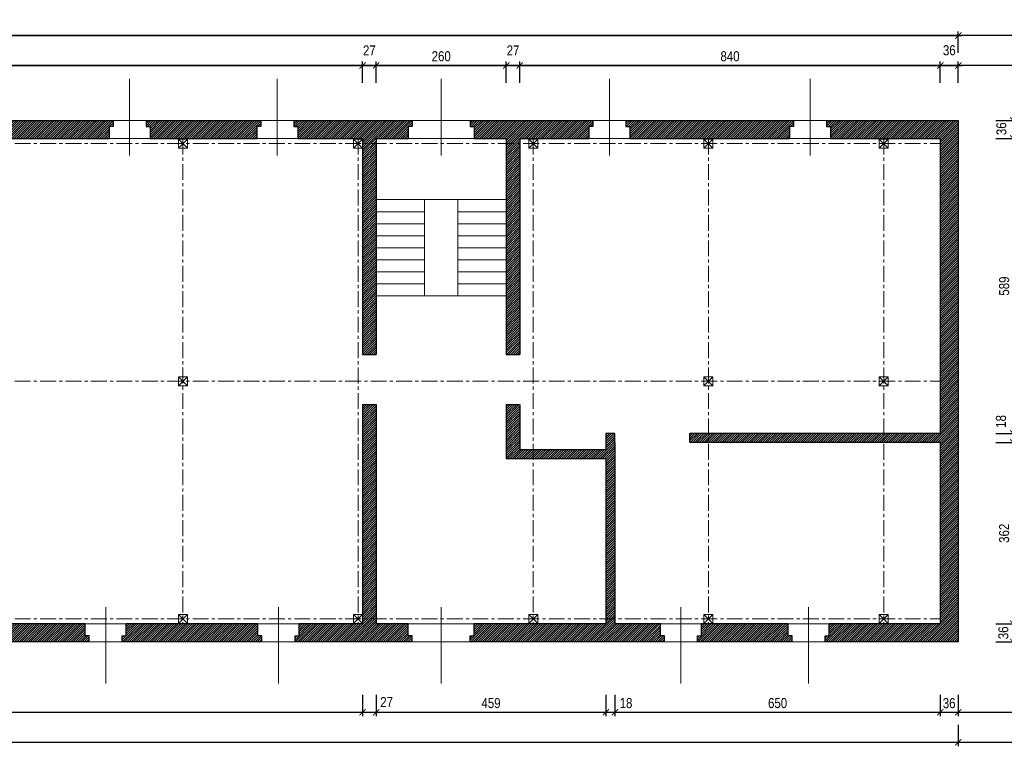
# Model space of a CAD drawing. Header units: millimetres. Extents: x -15547 to 792, y -5206 to 3515.
# Tile 13 of 16: x -3430 to -1463, y -978 to 473. Entities that reach past the tile are written whole.
import ezdxf

# ---------------------------------------------------------------- set-up
doc = ezdxf.new("R2010")
doc.units = ezdxf.units.MM
doc.linetypes.add('CENTER', pattern=[50.8, 31.75, -6.35, 6.35, -6.35])
doc.linetypes.add('DASHED', pattern=[19.05, 12.7, -6.35])
doc.layers.get('Defpoints').update_dxf_attribs({"color": 11})
for name, color, linetype, lineweight in [('A_cienkie', 251, 'Continuous', 9), ('A_drewno', 36, 'Continuous', 15), ('A_osie', 210, 'CENTER', 9), ('A_schody', 40, 'Continuous', 15), ('A_stolarka', 20, 'Continuous', 9), ('A_wymiary', 8, 'Continuous', 9), ('A_ściany mur', 2, 'Continuous', 30), ('A_ściany mur hatch', 67, 'Continuous', 5)]:
    doc.layers.add(name, color=color, linetype=linetype, lineweight=lineweight)
doc.styles.add('T2_100_cm', font='ARIALN.TTF', dxfattribs={"height": 20})
doc.dimstyles.new('1_100_cm', dxfattribs={"dimtxt": 20, "dimasz": 12.5, "dimexe": 8, "dimexo": 5, "dimgap": 8, "dimtad": 1, "dimdec": 1, "dimzin": 12, "dimdsep": 46, "dimtxsty": 'T2_100_cm', "dimblk1": 'ARCHTICK', "dimblk2": 'ARCHTICK', "dimsah": 1, "dimcen": 15, "dimdle": 8, "dimclrd": 256, "dimclre": 256, "dimclrt": 4, "dimadec": 0, "dimazin": 0, "dimtfac": 0.75, "dimtdec": 1, "dimtmove": 2, "dimatfit": 3, "dimldrblk": 'DOTSMALL', "dimfxl": 35, "dimfxlon": 1, "dimtvp": 0.75, "dimtolj": 1, "dimtzin": 12, "dimarcsym": 0})

# ---------------------------------------------------------------- blocks, each defined once
blk = doc.blocks.new('_ArchTick')
at = {"color": 0, "linetype": 'ByBlock', "const_width": 0.15}
blk.add_lwpolyline([(-0.5, -0.5), (0.5, 0.5)], dxfattribs=at)
blk = doc.blocks.new('*D72')
at = {"layer": 'A_wymiary', "lineweight": -2, "transparency": 16777216}
for p, q in [((-4871.8, 381.5), (-2736.8, 381.5)), ((-4863.8, 346.5), (-4863.8, 389.5)), ((-2744.8, 346.5), (-2744.8, 389.5))]:
    blk.add_line(p, q, dxfattribs=at)
at = {"layer": 'Defpoints', "color": 0, "transparency": 16777216}
for p in [(-2744.8, 381.5), (-4863.8, 235.5), (-2744.8, 235.5)]:
    blk.add_point(p, dxfattribs=at)
at = {"layer": 'A_wymiary', "lineweight": -2, "transparency": 16777216, "xscale": 12.5, "yscale": 12.5, "zscale": 12.5, "rotation": 180}
blk.add_blockref('_ArchTick', (-4863.8, 381.5), dxfattribs=at)
at = {"layer": 'A_wymiary', "lineweight": -2, "transparency": 16777216, "xscale": 12.5, "yscale": 12.5, "zscale": 12.5}
blk.add_blockref('_ArchTick', (-2744.8, 381.5), dxfattribs=at)
at = {"layer": 'A_wymiary', "color": 4, "transparency": 16777216, "insert": (-3804.3, 399.7), "char_height": 20, "attachment_point": 5, "style": 'T2_100_cm'}
blk.add_mtext('\\A1;2119', dxfattribs=at)
blk = doc.blocks.new('_DotSmall')
at = {"color": 0, "linetype": 'ByBlock', "const_width": 0.5}
blk.add_lwpolyline([(-0.0625, 0, 1), (0.0625, 0, 1)], format="xyb", close=True, dxfattribs=at)
blk = doc.blocks.new('*D73')
at = {"layer": 'A_wymiary', "lineweight": -2, "transparency": 16777216}
for p, q in [((-2752.8, 381.5), (-2709.8, 381.5)), ((-2744.8, 346.5), (-2744.8, 389.5)), ((-2717.8, 346.5), (-2717.8, 389.5))]:
    blk.add_line(p, q, dxfattribs=at)
at = {"layer": 'Defpoints', "color": 0, "transparency": 16777216}
for p in [(-2717.8, 381.5), (-2744.8, 235.5), (-2717.8, 235.5)]:
    blk.add_point(p, dxfattribs=at)
at = {"layer": 'A_wymiary', "lineweight": -2, "transparency": 16777216, "xscale": 12.5, "yscale": 12.5, "zscale": 12.5, "rotation": 180}
blk.add_blockref('_ArchTick', (-2744.8, 381.5), dxfattribs=at)
at = {"layer": 'A_wymiary', "lineweight": -2, "transparency": 16777216, "xscale": 12.5, "yscale": 12.5, "zscale": 12.5}
blk.add_blockref('_ArchTick', (-2717.8, 381.5), dxfattribs=at)
at = {"layer": 'A_wymiary', "color": 4, "transparency": 16777216, "insert": (-2731.3, 411.5), "char_height": 20, "attachment_point": 5, "style": 'T2_100_cm'}
blk.add_mtext('\\A1;27', dxfattribs=at)
blk = doc.blocks.new('*D74')
at = {"layer": 'A_wymiary', "lineweight": -2, "transparency": 16777216}
for p, q in [((-2725.8, 381.5), (-2449.8, 381.5)), ((-2717.8, 346.5), (-2717.8, 389.5)), ((-2457.8, 346.5), (-2457.8, 389.5))]:
    blk.add_line(p, q, dxfattribs=at)
at = {"layer": 'Defpoints', "color": 0, "transparency": 16777216}
for p in [(-2457.8, 381.5), (-2717.8, 235.5), (-2457.8, 235.5)]:
    blk.add_point(p, dxfattribs=at)
at = {"layer": 'A_wymiary', "lineweight": -2, "transparency": 16777216, "xscale": 12.5, "yscale": 12.5, "zscale": 12.5, "rotation": 180}
blk.add_blockref('_ArchTick', (-2717.8, 381.5), dxfattribs=at)
at = {"layer": 'A_wymiary', "lineweight": -2, "transparency": 16777216, "xscale": 12.5, "yscale": 12.5, "zscale": 12.5}
blk.add_blockref('_ArchTick', (-2457.8, 381.5), dxfattribs=at)
at = {"layer": 'A_wymiary', "color": 4, "transparency": 16777216, "insert": (-2587.8, 399.7), "char_height": 20, "attachment_point": 5, "style": 'T2_100_cm'}
blk.add_mtext('\\A1;260', dxfattribs=at)
blk = doc.blocks.new('*D75')
at = {"layer": 'A_wymiary', "lineweight": -2, "transparency": 16777216}
for p, q in [((-2465.8, 381.5), (-2422.8, 381.5)), ((-2457.8, 346.5), (-2457.8, 389.5)), ((-2430.8, 346.5), (-2430.8, 389.5))]:
    blk.add_line(p, q, dxfattribs=at)
at = {"layer": 'Defpoints', "color": 0, "transparency": 16777216}
for p in [(-2430.8, 381.5), (-2457.8, 235.5), (-2430.8, 235.5)]:
    blk.add_point(p, dxfattribs=at)
at = {"layer": 'A_wymiary', "lineweight": -2, "transparency": 16777216, "xscale": 12.5, "yscale": 12.5, "zscale": 12.5, "rotation": 180}
blk.add_blockref('_ArchTick', (-2457.8, 381.5), dxfattribs=at)
at = {"layer": 'A_wymiary', "lineweight": -2, "transparency": 16777216, "xscale": 12.5, "yscale": 12.5, "zscale": 12.5}
blk.add_blockref('_ArchTick', (-2430.8, 381.5), dxfattribs=at)
at = {"layer": 'A_wymiary', "color": 4, "transparency": 16777216, "insert": (-2444.3, 411.5), "char_height": 20, "attachment_point": 5, "style": 'T2_100_cm'}
blk.add_mtext('\\A1;27', dxfattribs=at)
blk = doc.blocks.new('*D76')
at = {"layer": 'A_wymiary', "lineweight": -2, "transparency": 16777216}
for p, q in [((-2438.8, 381.5), (-1582.8, 381.5)), ((-2430.8, 346.5), (-2430.8, 389.5)), ((-1590.8, 346.5), (-1590.8, 389.5))]:
    blk.add_line(p, q, dxfattribs=at)
at = {"layer": 'Defpoints', "color": 0, "transparency": 16777216}
for p in [(-1590.8, 381.5), (-2430.8, 235.5), (-1590.8, 235.5)]:
    blk.add_point(p, dxfattribs=at)
at = {"layer": 'A_wymiary', "lineweight": -2, "transparency": 16777216, "xscale": 12.5, "yscale": 12.5, "zscale": 12.5, "rotation": 180}
blk.add_blockref('_ArchTick', (-2430.8, 381.5), dxfattribs=at)
at = {"layer": 'A_wymiary', "lineweight": -2, "transparency": 16777216, "xscale": 12.5, "yscale": 12.5, "zscale": 12.5}
blk.add_blockref('_ArchTick', (-1590.8, 381.5), dxfattribs=at)
at = {"layer": 'A_wymiary', "color": 4, "transparency": 16777216, "insert": (-2010.8, 399.7), "char_height": 20, "attachment_point": 5, "style": 'T2_100_cm'}
blk.add_mtext('\\A1;840', dxfattribs=at)
blk = doc.blocks.new('*D77')
at = {"layer": 'A_wymiary', "lineweight": -2, "transparency": 16777216}
for p, q in [((-1598.8, 381.5), (-1546.8, 381.5)), ((-1590.8, 346.5), (-1590.8, 389.5)), ((-1554.8, 346.5), (-1554.8, 389.5))]:
    blk.add_line(p, q, dxfattribs=at)
at = {"layer": 'Defpoints', "color": 0, "transparency": 16777216}
for p in [(-1554.8, 381.5), (-1590.8, 235.5), (-1554.8, 235.5)]:
    blk.add_point(p, dxfattribs=at)
at = {"layer": 'A_wymiary', "lineweight": -2, "transparency": 16777216, "xscale": 12.5, "yscale": 12.5, "zscale": 12.5, "rotation": 180}
blk.add_blockref('_ArchTick', (-1590.8, 381.5), dxfattribs=at)
at = {"layer": 'A_wymiary', "lineweight": -2, "transparency": 16777216, "xscale": 12.5, "yscale": 12.5, "zscale": 12.5}
blk.add_blockref('_ArchTick', (-1554.8, 381.5), dxfattribs=at)
at = {"layer": 'A_wymiary', "color": 4, "transparency": 16777216, "insert": (-1572.8, 411.7), "char_height": 20, "attachment_point": 5, "style": 'T2_100_cm'}
blk.add_mtext('\\A1;36', dxfattribs=at)
blk = doc.blocks.new('*D78')
at = {"layer": 'A_wymiary', "lineweight": -2, "transparency": 16777216}
for p, q in [((-5769.8, 441.5), (-1546.8, 441.5)), ((-5761.8, 406.5), (-5761.8, 449.5)), ((-1554.8, 406.5), (-1554.8, 449.5))]:
    blk.add_line(p, q, dxfattribs=at)
at = {"layer": 'Defpoints', "color": 0, "transparency": 16777216}
for p in [(-1554.8, 441.5), (-5761.8, 271.5), (-1554.8, 271.5)]:
    blk.add_point(p, dxfattribs=at)
at = {"layer": 'A_wymiary', "lineweight": -2, "transparency": 16777216, "xscale": 12.5, "yscale": 12.5, "zscale": 12.5, "rotation": 180}
blk.add_blockref('_ArchTick', (-5761.8, 441.5), dxfattribs=at)
at = {"layer": 'A_wymiary', "lineweight": -2, "transparency": 16777216, "xscale": 12.5, "yscale": 12.5, "zscale": 12.5}
blk.add_blockref('_ArchTick', (-1554.8, 441.5), dxfattribs=at)
at = {"layer": 'A_wymiary', "color": 4, "transparency": 16777216, "insert": (-3658.3, 459.7), "char_height": 20, "attachment_point": 5, "style": 'T2_100_cm'}
blk.add_mtext('\\A1;4207', dxfattribs=at)
blk = doc.blocks.new('*D79')
at = {"layer": 'A_wymiary', "lineweight": -2, "transparency": 16777216}
for p, q in [((-1444.9, 279.5), (-1444.9, 227.5)), ((-1479.9, 271.5), (-1436.9, 271.5)), ((-1479.9, 235.5), (-1436.9, 235.5))]:
    blk.add_line(p, q, dxfattribs=at)
at = {"layer": 'Defpoints', "color": 0, "transparency": 16777216}
for p in [(-1607.6, 271.5), (-1607.6, 235.5), (-1444.9, 235.5)]:
    blk.add_point(p, dxfattribs=at)
at = {"layer": 'A_wymiary', "lineweight": -2, "transparency": 16777216, "xscale": 12.5, "yscale": 12.5, "zscale": 12.5}
for p, rotation in [((-1444.9, 271.5), 90), ((-1444.9, 235.5), 270)]:
    blk.add_blockref('_ArchTick', p, dxfattribs=dict(at, rotation=rotation))
at = {"layer": 'A_wymiary', "color": 4, "transparency": 16777216, "insert": (-1468.6, 255.1), "char_height": 20, "attachment_point": 5, "rotation": 90, "style": 'T2_100_cm'}
blk.add_mtext('\\A1;36', dxfattribs=at)
blk = doc.blocks.new('*D80')
at = {"layer": 'A_wymiary', "lineweight": -2, "transparency": 16777216}
for p, q in [((-1444.9, 243.5), (-1444.9, -361.5)), ((-1479.9, 235.5), (-1436.9, 235.5)), ((-1479.9, -353.5), (-1436.9, -353.5))]:
    blk.add_line(p, q, dxfattribs=at)
at = {"layer": 'Defpoints', "color": 0, "transparency": 16777216}
for p in [(-1607.6, 235.5), (-1590.8, -353.5), (-1444.9, -353.5)]:
    blk.add_point(p, dxfattribs=at)
at = {"layer": 'A_wymiary', "lineweight": -2, "transparency": 16777216, "xscale": 12.5, "yscale": 12.5, "zscale": 12.5}
for p, rotation in [((-1444.9, 235.5), 90), ((-1444.9, -353.5), 270)]:
    blk.add_blockref('_ArchTick', p, dxfattribs=dict(at, rotation=rotation))
at = {"layer": 'A_wymiary', "color": 4, "transparency": 16777216, "insert": (-1463.1, -59), "char_height": 20, "attachment_point": 5, "rotation": 90, "style": 'T2_100_cm'}
blk.add_mtext('\\A1;589', dxfattribs=at)
blk = doc.blocks.new('*D81')
at = {"layer": 'A_wymiary', "lineweight": -2, "transparency": 16777216}
for p, q in [((-1479.9, -353.5), (-1436.9, -353.5)), ((-1444.9, -345.5), (-1444.9, -379.5)), ((-1479.9, -371.5), (-1436.9, -371.5))]:
    blk.add_line(p, q, dxfattribs=at)
at = {"layer": 'Defpoints', "color": 0, "transparency": 16777216}
for p in [(-1590.8, -353.5), (-1590.8, -371.5), (-1444.9, -371.5)]:
    blk.add_point(p, dxfattribs=at)
at = {"layer": 'A_wymiary', "lineweight": -2, "transparency": 16777216, "xscale": 12.5, "yscale": 12.5, "zscale": 12.5}
for p, rotation in [((-1444.9, -353.5), 90), ((-1444.9, -371.5), 270)]:
    blk.add_blockref('_ArchTick', p, dxfattribs=dict(at, rotation=rotation))
at = {"layer": 'A_wymiary', "color": 4, "transparency": 16777216, "insert": (-1469.5, -329.2), "char_height": 20, "attachment_point": 5, "rotation": 90, "style": 'T2_100_cm'}
blk.add_mtext('\\A1;18', dxfattribs=at)
blk = doc.blocks.new('*D82')
at = {"layer": 'A_wymiary', "lineweight": -2, "transparency": 16777216}
for p, q in [((-1479.9, -371.5), (-1436.9, -371.5)), ((-1444.9, -363.5), (-1444.9, -741.5)), ((-1479.9, -733.5), (-1436.9, -733.5))]:
    blk.add_line(p, q, dxfattribs=at)
at = {"layer": 'Defpoints', "color": 0, "transparency": 16777216}
for p in [(-1590.8, -371.5), (-1590.8, -733.5), (-1444.9, -733.5)]:
    blk.add_point(p, dxfattribs=at)
at = {"layer": 'A_wymiary', "lineweight": -2, "transparency": 16777216, "xscale": 12.5, "yscale": 12.5, "zscale": 12.5}
for p, rotation in [((-1444.9, -371.5), 90), ((-1444.9, -733.5), 270)]:
    blk.add_blockref('_ArchTick', p, dxfattribs=dict(at, rotation=rotation))
at = {"layer": 'A_wymiary', "color": 4, "transparency": 16777216, "insert": (-1463.1, -552.5), "char_height": 20, "attachment_point": 5, "rotation": 90, "style": 'T2_100_cm'}
blk.add_mtext('\\A1;362', dxfattribs=at)
blk = doc.blocks.new('*D83')
at = {"layer": 'A_wymiary', "lineweight": -2, "transparency": 16777216}
for p, q in [((-1444.9, -725.5), (-1444.9, -777.5)), ((-1479.9, -733.5), (-1436.9, -733.5)), ((-1479.9, -769.5), (-1436.9, -769.5))]:
    blk.add_line(p, q, dxfattribs=at)
at = {"layer": 'Defpoints', "color": 0, "transparency": 16777216}
for p in [(-1590.8, -733.5), (-1554.8, -769.5), (-1444.9, -769.5)]:
    blk.add_point(p, dxfattribs=at)
at = {"layer": 'A_wymiary', "lineweight": -2, "transparency": 16777216, "xscale": 12.5, "yscale": 12.5, "zscale": 12.5}
for p, rotation in [((-1444.9, -733.5), 90), ((-1444.9, -769.5), 270)]:
    blk.add_blockref('_ArchTick', p, dxfattribs=dict(at, rotation=rotation))
at = {"layer": 'A_wymiary', "color": 4, "transparency": 16777216, "insert": (-1464.7, -751.3), "char_height": 20, "attachment_point": 5, "rotation": 90, "style": 'T2_100_cm'}
blk.add_mtext('\\A1;36', dxfattribs=at)
blk = doc.blocks.new('*D84')
at = {"layer": 'A_wymiary', "lineweight": -2, "transparency": 16777216}
for p, q in [((-1384.9, 279.5), (-1384.9, -777.5)), ((-1419.9, 271.5), (-1376.9, 271.5)), ((-1419.9, -769.5), (-1376.9, -769.5))]:
    blk.add_line(p, q, dxfattribs=at)
at = {"layer": 'Defpoints', "color": 0, "transparency": 16777216}
for p in [(-1554.8, 271.5), (-1554.8, -769.5), (-1384.9, -769.5)]:
    blk.add_point(p, dxfattribs=at)
at = {"layer": 'A_wymiary', "lineweight": -2, "transparency": 16777216, "xscale": 12.5, "yscale": 12.5, "zscale": 12.5}
for p, rotation in [((-1384.9, 271.5), 90), ((-1384.9, -769.5), 270)]:
    blk.add_blockref('_ArchTick', p, dxfattribs=dict(at, rotation=rotation))
at = {"layer": 'A_wymiary', "color": 4, "transparency": 16777216, "insert": (-1403.1, -249), "char_height": 20, "attachment_point": 5, "rotation": 90, "style": 'T2_100_cm'}
blk.add_mtext('\\A1;1041', dxfattribs=at)
blk = doc.blocks.new('*D92')
at = {"layer": 'A_wymiary', "lineweight": -2, "transparency": 16777216}
for p, q in [((-4863.8, -874.8), (-4863.8, -917.8)), ((-2744.8, -874.8), (-2744.8, -917.8)), ((-4871.8, -909.8), (-2736.8, -909.8))]:
    blk.add_line(p, q, dxfattribs=at)
at = {"layer": 'Defpoints', "color": 0, "transparency": 16777216}
for p in [(-4863.8, -733.5), (-2744.8, -733.5), (-2744.8, -909.8)]:
    blk.add_point(p, dxfattribs=at)
at = {"layer": 'A_wymiary', "lineweight": -2, "transparency": 16777216, "xscale": 12.5, "yscale": 12.5, "zscale": 12.5, "rotation": 180}
blk.add_blockref('_ArchTick', (-4863.8, -909.8), dxfattribs=at)
at = {"layer": 'A_wymiary', "lineweight": -2, "transparency": 16777216, "xscale": 12.5, "yscale": 12.5, "zscale": 12.5}
blk.add_blockref('_ArchTick', (-2744.8, -909.8), dxfattribs=at)
at = {"layer": 'A_wymiary', "color": 4, "transparency": 16777216, "insert": (-3804.3, -891.6), "char_height": 20, "attachment_point": 5, "style": 'T2_100_cm'}
blk.add_mtext('\\A1;2119', dxfattribs=at)
blk = doc.blocks.new('*D93')
at = {"layer": 'A_wymiary', "lineweight": -2, "transparency": 16777216}
for p, q in [((-2744.8, -874.8), (-2744.8, -917.8)), ((-2717.8, -874.8), (-2717.8, -917.8)), ((-2752.8, -909.8), (-2709.8, -909.8))]:
    blk.add_line(p, q, dxfattribs=at)
at = {"layer": 'Defpoints', "color": 0, "transparency": 16777216}
for p in [(-2744.8, -733.5), (-2717.8, -733.5), (-2717.8, -909.8)]:
    blk.add_point(p, dxfattribs=at)
at = {"layer": 'A_wymiary', "lineweight": -2, "transparency": 16777216, "xscale": 12.5, "yscale": 12.5, "zscale": 12.5, "rotation": 180}
blk.add_blockref('_ArchTick', (-2744.8, -909.8), dxfattribs=at)
at = {"layer": 'A_wymiary', "lineweight": -2, "transparency": 16777216, "xscale": 12.5, "yscale": 12.5, "zscale": 12.5}
blk.add_blockref('_ArchTick', (-2717.8, -909.8), dxfattribs=at)
at = {"layer": 'A_wymiary', "color": 4, "transparency": 16777216, "insert": (-2696.8, -889.4), "char_height": 20, "attachment_point": 5, "style": 'T2_100_cm'}
blk.add_mtext('\\A1;27', dxfattribs=at)
blk = doc.blocks.new('*D94')
at = {"layer": 'A_wymiary', "lineweight": -2, "transparency": 16777216}
for p, q in [((-2717.8, -874.8), (-2717.8, -917.8)), ((-2258.8, -874.8), (-2258.8, -917.8)), ((-2725.8, -909.8), (-2250.8, -909.8))]:
    blk.add_line(p, q, dxfattribs=at)
at = {"layer": 'Defpoints', "color": 0, "transparency": 16777216}
for p in [(-2717.8, -733.5), (-2258.8, -733.5), (-2258.8, -909.8)]:
    blk.add_point(p, dxfattribs=at)
at = {"layer": 'A_wymiary', "lineweight": -2, "transparency": 16777216, "xscale": 12.5, "yscale": 12.5, "zscale": 12.5, "rotation": 180}
blk.add_blockref('_ArchTick', (-2717.8, -909.8), dxfattribs=at)
at = {"layer": 'A_wymiary', "lineweight": -2, "transparency": 16777216, "xscale": 12.5, "yscale": 12.5, "zscale": 12.5}
blk.add_blockref('_ArchTick', (-2258.8, -909.8), dxfattribs=at)
at = {"layer": 'A_wymiary', "color": 4, "transparency": 16777216, "insert": (-2488.3, -891.6), "char_height": 20, "attachment_point": 5, "style": 'T2_100_cm'}
blk.add_mtext('\\A1;459', dxfattribs=at)
blk = doc.blocks.new('*D95')
at = {"layer": 'A_wymiary', "lineweight": -2, "transparency": 16777216}
for p, q in [((-2258.8, -874.8), (-2258.8, -917.8)), ((-2240.8, -874.8), (-2240.8, -917.8)), ((-2266.8, -909.8), (-2232.8, -909.8))]:
    blk.add_line(p, q, dxfattribs=at)
at = {"layer": 'Defpoints', "color": 0, "transparency": 16777216}
for p in [(-2258.8, -733.5), (-2240.8, -733.5), (-2240.8, -909.8)]:
    blk.add_point(p, dxfattribs=at)
at = {"layer": 'A_wymiary', "lineweight": -2, "transparency": 16777216, "xscale": 12.5, "yscale": 12.5, "zscale": 12.5, "rotation": 180}
blk.add_blockref('_ArchTick', (-2258.8, -909.8), dxfattribs=at)
at = {"layer": 'A_wymiary', "lineweight": -2, "transparency": 16777216, "xscale": 12.5, "yscale": 12.5, "zscale": 12.5}
blk.add_blockref('_ArchTick', (-2240.8, -909.8), dxfattribs=at)
at = {"layer": 'A_wymiary', "color": 4, "transparency": 16777216, "insert": (-2218.6, -891.6), "char_height": 20, "attachment_point": 5, "style": 'T2_100_cm'}
blk.add_mtext('\\A1;18', dxfattribs=at)
blk = doc.blocks.new('*D96')
at = {"layer": 'A_wymiary', "lineweight": -2, "transparency": 16777216}
for p, q in [((-2240.8, -874.8), (-2240.8, -917.8)), ((-1590.8, -874.8), (-1590.8, -917.8)), ((-2248.8, -909.8), (-1582.8, -909.8))]:
    blk.add_line(p, q, dxfattribs=at)
at = {"layer": 'Defpoints', "color": 0, "transparency": 16777216}
for p in [(-2240.8, -733.5), (-1590.8, -733.5), (-1590.8, -909.8)]:
    blk.add_point(p, dxfattribs=at)
at = {"layer": 'A_wymiary', "lineweight": -2, "transparency": 16777216, "xscale": 12.5, "yscale": 12.5, "zscale": 12.5, "rotation": 180}
blk.add_blockref('_ArchTick', (-2240.8, -909.8), dxfattribs=at)
at = {"layer": 'A_wymiary', "lineweight": -2, "transparency": 16777216, "xscale": 12.5, "yscale": 12.5, "zscale": 12.5}
blk.add_blockref('_ArchTick', (-1590.8, -909.8), dxfattribs=at)
at = {"layer": 'A_wymiary', "color": 4, "transparency": 16777216, "insert": (-1915.8, -891.6), "char_height": 20, "attachment_point": 5, "style": 'T2_100_cm'}
blk.add_mtext('\\A1;650', dxfattribs=at)
blk = doc.blocks.new('*D97')
at = {"layer": 'A_wymiary', "lineweight": -2, "transparency": 16777216}
for p, q in [((-1590.8, -874.8), (-1590.8, -917.8)), ((-1554.8, -874.8), (-1554.8, -917.8)), ((-1598.8, -909.8), (-1546.8, -909.8))]:
    blk.add_line(p, q, dxfattribs=at)
at = {"layer": 'Defpoints', "color": 0, "transparency": 16777216}
for p in [(-1590.8, -733.5), (-1554.8, -769.5), (-1554.8, -909.8)]:
    blk.add_point(p, dxfattribs=at)
at = {"layer": 'A_wymiary', "lineweight": -2, "transparency": 16777216, "xscale": 12.5, "yscale": 12.5, "zscale": 12.5, "rotation": 180}
blk.add_blockref('_ArchTick', (-1590.8, -909.8), dxfattribs=at)
at = {"layer": 'A_wymiary', "lineweight": -2, "transparency": 16777216, "xscale": 12.5, "yscale": 12.5, "zscale": 12.5}
blk.add_blockref('_ArchTick', (-1554.8, -909.8), dxfattribs=at)
at = {"layer": 'A_wymiary', "color": 4, "transparency": 16777216, "insert": (-1573.1, -891.8), "char_height": 20, "attachment_point": 5, "style": 'T2_100_cm'}
blk.add_mtext('\\A1;36', dxfattribs=at)
blk = doc.blocks.new('*D98')
at = {"layer": 'A_wymiary', "lineweight": -2, "transparency": 16777216}
for p, q in [((-5761.8, -934.8), (-5761.8, -977.8)), ((-1554.8, -934.8), (-1554.8, -977.8)), ((-5769.8, -969.8), (-1546.8, -969.8))]:
    blk.add_line(p, q, dxfattribs=at)
at = {"layer": 'Defpoints', "color": 0, "transparency": 16777216}
for p in [(-5761.8, -769.5), (-1554.8, -769.5), (-1554.8, -969.8)]:
    blk.add_point(p, dxfattribs=at)
at = {"layer": 'A_wymiary', "lineweight": -2, "transparency": 16777216, "xscale": 12.5, "yscale": 12.5, "zscale": 12.5, "rotation": 180}
blk.add_blockref('_ArchTick', (-5761.8, -969.8), dxfattribs=at)
at = {"layer": 'A_wymiary', "lineweight": -2, "transparency": 16777216, "xscale": 12.5, "yscale": 12.5, "zscale": 12.5}
blk.add_blockref('_ArchTick', (-1554.8, -969.8), dxfattribs=at)
at = {"layer": 'A_wymiary', "color": 4, "transparency": 16777216, "insert": (-3658.3, -951.6), "char_height": 20, "attachment_point": 5, "style": 'T2_100_cm'}
blk.add_mtext('\\A1;4207', dxfattribs=at)

msp = doc.modelspace()

# ---------------------------------------------------------------- hatches: boundary and pattern name
at = {"layer": 'A_ściany mur hatch'}
h = msp.add_hatch(dxfattribs=at)
h.set_pattern_fill('ANSI31', color=256, style=0)
h.set_pattern_definition([(45, (0, 4332.0602), (-2.245064, 2.245064), [])])
h.paths.add_polyline_path([(-5403.85, -733.46), (-5470.85, -733.46), (-5470.85, -413.46), (-5497.85, -413.46), (-5497.85, -733.46), (-5725.85, -733.46), (-5725.85, 235.54), (-5497.85, 235.54), (-5497.85, -175.46), (-5470.85, -175.46), (-5470.85, 235.54), (-5411.35, 235.54), (-5411.35, 259.54), (-5403.35, 259.54), (-5403.35, 271.54), (-5761.85, 271.54), (-5761.85, -769.46), (-5395.85, -769.46), (-5395.85, -757.46), (-5403.85, -757.46)])
h.paths.add_polyline_path([(-5093.85, -733.46), (-5134.85, -733.46), (-5134.85, -303.46), (-5114.85, -303.46), (-5114.85, -285.46), (-5470.85, -285.46), (-5470.85, -275.46), (-5497.85, -275.46), (-5497.85, -313.46), (-5470.85, -313.46), (-5470.85, -303.46), (-5144.85, -303.46), (-5144.85, -733.46), (-5271.85, -733.46), (-5271.85, -757.46), (-5279.85, -757.46), (-5279.85, -769.46), (-5085.85, -769.46), (-5085.85, -757.46), (-5093.85, -757.46)])
h.paths.add_polyline_path([(-4693.85, -733.46), (-4863.85, -733.46), (-4863.85, -219.96), (-4890.85, -219.96), (-4890.85, -285.46), (-5014.85, -285.46), (-5014.85, -303.46), (-4890.85, -303.46), (-4890.85, -733.46), (-5011.85, -733.46), (-5011.85, -757.46), (-5019.85, -757.46), (-5019.85, -769.46), (-4685.85, -769.46), (-4685.85, -757.46), (-4693.85, -757.46)])
h.paths.add_polyline_path([(-5101.35, 259.54), (-5093.35, 259.54), (-5093.35, 271.54), (-5337.35, 271.54), (-5337.35, 259.54), (-5329.35, 259.54), (-5329.35, 235.54), (-5101.35, 235.54)])
h.paths.add_polyline_path([(-4698.35, 271.54), (-5027.35, 271.54), (-5027.35, 259.54), (-5019.35, 259.54), (-5019.35, 235.54), (-4890.85, 235.54), (-4890.85, -119.96), (-4863.85, -119.96), (-4863.85, 235.54), (-4706.35, 235.54), (-4706.35, 259.54), (-4698.35, 259.54)])
h.paths.add_polyline_path([(-4388.35, 271.54), (-4632.35, 271.54), (-4632.35, 259.54), (-4624.35, 259.54), (-4624.35, 235.54), (-4396.35, 235.54), (-4396.35, 259.54), (-4388.35, 259.54)])
h.paths.add_polyline_path([(-4026.35, 259.54), (-4018.35, 259.54), (-4018.35, 271.54), (-4322.35, 271.54), (-4322.35, 259.54), (-4314.35, 259.54), (-4314.35, 235.54), (-4026.35, 235.54)])
h.paths.add_polyline_path([(-3626.35, 259.54), (-3618.35, 259.54), (-3618.35, 271.54), (-3952.35, 271.54), (-3952.35, 259.54), (-3944.35, 259.54), (-3944.35, 235.54), (-3626.35, 235.54)])
h.paths.add_polyline_path([(-3243.35, 271.54), (-3552.35, 271.54), (-3552.35, 259.54), (-3544.35, 259.54), (-3544.35, 235.54), (-3251.35, 235.54), (-3251.35, 259.54), (-3243.35, 259.54)])
h.paths.add_polyline_path([(-2948.35, 271.54), (-3177.35, 271.54), (-3177.35, 259.54), (-3169.35, 259.54), (-3169.35, 235.54), (-2956.35, 235.54), (-2956.35, 259.54), (-2948.35, 259.54)])
h.paths.add_polyline_path([(-2653.85, 259.54), (-2645.85, 259.54), (-2645.85, 271.54), (-2882.35, 271.54), (-2882.35, 259.54), (-2874.35, 259.54), (-2874.35, 235.54), (-2744.85, 235.54), (-2744.85, -195.46), (-2717.85, -195.46), (-2717.85, 235.54), (-2653.85, 235.54)])
h.paths.add_polyline_path([(-2292.85, 259.54), (-2284.85, 259.54), (-2284.85, 271.54), (-2529.85, 271.54), (-2529.85, 259.54), (-2521.85, 259.54), (-2521.85, 235.54), (-2457.85, 235.54), (-2457.85, -195.46), (-2430.85, -195.46), (-2430.85, 235.54), (-2292.85, 235.54)])
h.paths.add_polyline_path([(-1883.85, 271.54), (-2218.85, 271.54), (-2218.85, 259.54), (-2210.85, 259.54), (-2210.85, 235.54), (-1891.85, 235.54), (-1891.85, 259.54), (-1883.85, 259.54)])
h.paths.add_polyline_path([(-1554.85, 271.54), (-1817.85, 271.54), (-1817.85, 259.54), (-1809.85, 259.54), (-1809.85, 235.54), (-1590.85, 235.54), (-1590.85, -353.46), (-2090.85, -353.46), (-2090.85, -371.46), (-1590.85, -371.46), (-1590.85, -733.46), (-1812.85, -733.46), (-1812.85, -757.46), (-1820.85, -757.46), (-1820.85, -769.46), (-1554.85, -769.46)])
h.paths.add_polyline_path([(-1894.85, -733.46), (-2067.85, -733.46), (-2067.85, -757.46), (-2075.85, -757.46), (-2075.85, -769.46), (-1886.85, -769.46), (-1886.85, -757.46), (-1894.85, -757.46)], flags=17)
h.paths.add_polyline_path([(-2149.85, -733.46), (-2240.85, -733.46), (-2240.85, -371.46), (-2240.85, -353.46), (-2258.85, -353.46), (-2258.85, -385.46), (-2430.85, -385.46), (-2430.85, -295.46), (-2457.85, -295.46), (-2457.85, -403.46), (-2258.85, -403.46), (-2258.85, -733.46), (-2521.85, -733.46), (-2521.85, -757.46), (-2529.85, -757.46), (-2529.85, -769.46), (-2141.85, -769.46), (-2141.85, -757.46), (-2149.85, -757.46)])
h.paths.add_polyline_path([(-2653.85, -733.46), (-2717.85, -733.46), (-2717.85, -403.46), (-2717.85, -385.46), (-2717.85, -295.46), (-2744.85, -295.46), (-2744.85, -733.46), (-2871.85, -733.46), (-2871.85, -757.46), (-2879.85, -757.46), (-2879.85, -769.46), (-2645.85, -769.46), (-2645.85, -757.46), (-2653.85, -757.46)])
h.paths.add_polyline_path([(-2953.85, -733.46), (-3216.85, -733.46), (-3216.85, -757.46), (-3224.85, -757.46), (-3224.85, -769.46), (-2945.85, -769.46), (-2945.85, -757.46), (-2953.85, -757.46)])
h.paths.add_polyline_path([(-3298.85, -733.46), (-3641.85, -733.46), (-3641.85, -769.46), (-3290.85, -769.46), (-3290.85, -757.46), (-3298.85, -757.46)])
h.paths.add_polyline_path([(-3773.85, -733.46), (-3994.85, -733.46), (-3994.85, -757.46), (-4002.85, -757.46), (-4002.85, -769.46), (-3773.85, -769.46)])
h.paths.add_polyline_path([(-4060.85, -733.46), (-4296.85, -733.46), (-4296.85, -757.46), (-4304.85, -757.46), (-4304.85, -769.46), (-4052.85, -769.46), (-4052.85, -757.46), (-4060.85, -757.46)])
h.paths.add_polyline_path([(-4378.85, -733.46), (-4611.85, -733.46), (-4611.85, -757.46), (-4619.85, -757.46), (-4619.85, -769.46), (-4370.85, -769.46), (-4370.85, -757.46), (-4378.85, -757.46)])

# ---------------------------------------------------------------- linework, layer by layer
at = {"layer": 'A_cienkie'}
for points in [[(-3243.35, 271.54), (-3177.35, 271.54)], [(-2948.35, 271.54), (-2882.35, 271.54)], [(-2645.85, 271.54), (-2529.85, 271.54)], [(-2284.85, 271.54), (-2218.85, 271.54)], [(-1883.85, 271.54), (-1817.85, 271.54)], [(-3169.35, 235.54), (-3251.35, 235.54)], [(-2874.35, 235.54), (-2956.35, 235.54)], [(-2653.85, 235.54), (-2521.85, 235.54)], [(-2292.85, 235.54), (-2210.85, 235.54)], [(-1891.85, 235.54), (-1809.85, 235.54)], [(-3298.85, -733.46), (-3216.85, -733.46)], [(-2953.85, -733.46), (-2871.85, -733.46)], [(-2653.85, -733.46), (-2521.85, -733.46)], [(-2149.85, -733.46), (-2067.85, -733.46)], [(-1894.85, -733.46), (-1812.85, -733.46)], [(-3290.85, -769.46), (-3224.85, -769.46)], [(-2945.85, -769.46), (-2879.85, -769.46)], [(-2645.85, -769.46), (-2529.85, -769.46)], [(-2141.85, -769.46), (-2075.85, -769.46)], [(-1886.85, -769.46), (-1820.85, -769.46)]]:
    msp.add_lwpolyline(points, dxfattribs=at)
at = {"layer": 'A_drewno'}
for points in [[(-3112.85, 216.54), (-3094.85, 216.54), (-3094.85, 234.54), (-3112.85, 234.54)], [(-2762.85, 216.54), (-2744.85, 216.54), (-2744.85, 234.54), (-2762.85, 234.54)], [(-2412.85, 216.54), (-2394.85, 216.54), (-2394.85, 234.54), (-2412.85, 234.54)], [(-2062.85, 216.54), (-2044.85, 216.54), (-2044.85, 234.54), (-2062.85, 234.54)], [(-1712.85, 216.54), (-1694.85, 216.54), (-1694.85, 234.54), (-1712.85, 234.54)], [(-3112.85, -257.96), (-3094.85, -257.96), (-3094.85, -239.96), (-3112.85, -239.96)], [(-2062.85, -257.96), (-2044.85, -257.96), (-2044.85, -239.96), (-2062.85, -239.96)], [(-1712.85, -257.96), (-1694.85, -257.96), (-1694.85, -239.96), (-1712.85, -239.96)], [(-3112.85, -732.46), (-3094.85, -732.46), (-3094.85, -714.46), (-3112.85, -714.46)], [(-2762.85, -732.46), (-2744.85, -732.46), (-2744.85, -714.46), (-2762.85, -714.46)], [(-2412.85, -732.46), (-2394.85, -732.46), (-2394.85, -714.46), (-2412.85, -714.46)], [(-2062.85, -732.46), (-2044.85, -732.46), (-2044.85, -714.46), (-2062.85, -714.46)], [(-1712.85, -732.46), (-1694.85, -732.46), (-1694.85, -714.46), (-1712.85, -714.46)]]:
    msp.add_lwpolyline(points, close=True, dxfattribs=at)
for points in [[(-3112.85, 234.54), (-3094.85, 216.54)], [(-3112.85, 216.54), (-3094.85, 234.54)], [(-2762.85, 234.54), (-2744.85, 216.54)], [(-2762.85, 216.54), (-2744.85, 234.54)], [(-2412.85, 234.54), (-2394.85, 216.54)], [(-2412.85, 216.54), (-2394.85, 234.54)], [(-2062.85, 234.54), (-2044.85, 216.54)], [(-2062.85, 216.54), (-2044.85, 234.54)], [(-1712.85, 234.54), (-1694.85, 216.54)], [(-1712.85, 216.54), (-1694.85, 234.54)], [(-3112.85, -239.96), (-3094.85, -257.96)], [(-3112.85, -257.96), (-3094.85, -239.96)], [(-2062.85, -239.96), (-2044.85, -257.96)], [(-2062.85, -257.96), (-2044.85, -239.96)], [(-1712.85, -239.96), (-1694.85, -257.96)], [(-1712.85, -257.96), (-1694.85, -239.96)], [(-3112.85, -714.46), (-3094.85, -732.46)], [(-3112.85, -732.46), (-3094.85, -714.46)], [(-2762.85, -714.46), (-2744.85, -732.46)], [(-2762.85, -732.46), (-2744.85, -714.46)], [(-2412.85, -714.46), (-2394.85, -732.46)], [(-2412.85, -732.46), (-2394.85, -714.46)], [(-2062.85, -714.46), (-2044.85, -732.46)], [(-2062.85, -732.46), (-2044.85, -714.46)], [(-1712.85, -714.46), (-1694.85, -732.46)], [(-1712.85, -732.46), (-1694.85, -714.46)]]:
    msp.add_lwpolyline(points, dxfattribs=at)
at = {"layer": 'A_osie'}
for points in [[(-5725.85, 225.54), (-1590.85, 225.54)], [(-3103.85, 235.54), (-3103.85, -733.46)], [(-2753.85, 235.54), (-2753.85, -733.46)], [(-2403.85, 235.54), (-2403.85, -733.46)], [(-2053.85, 235.54), (-2053.85, -733.46)], [(-1703.85, 235.54), (-1703.85, -733.46)], [(-5725.85, -248.96), (-1590.85, -248.96)], [(-5725.85, -723.46), (-1590.85, -723.46)]]:
    msp.add_lwpolyline(points, dxfattribs=at)
at = {"layer": 'A_schody'}
for points in [[(-2717.85, 113.54), (-2620.85, 113.54)], [(-2620.85, 113.54), (-2620.85, -78.46)], [(-2620.85, 113.54), (-2554.85, 113.54)], [(-2554.85, 113.54), (-2554.85, -78.46)], [(-2554.85, 113.54), (-2457.85, 113.54)], [(-2717.85, 89.54), (-2620.85, 89.54)], [(-2554.85, 89.54), (-2457.85, 89.54)], [(-2717.85, 65.54), (-2620.85, 65.54)], [(-2554.85, 65.54), (-2457.85, 65.54)], [(-2717.85, 41.54), (-2620.85, 41.54)], [(-2554.85, 41.54), (-2457.85, 41.54)], [(-2717.85, 17.54), (-2620.85, 17.54)], [(-2554.85, 17.54), (-2457.85, 17.54)], [(-2717.85, -6.46), (-2620.85, -6.46)], [(-2554.85, -6.46), (-2457.85, -6.46)], [(-2717.85, -30.46), (-2620.85, -30.46)], [(-2554.85, -30.46), (-2457.85, -30.46)], [(-2717.85, -54.46), (-2620.85, -54.46)], [(-2554.85, -54.46), (-2457.85, -54.46)], [(-2717.85, -78.46), (-2620.85, -78.46)], [(-2620.85, -78.46), (-2457.85, -78.46)], [(-2554.85, -78.46), (-2457.85, -78.46)]]:
    msp.add_lwpolyline(points, dxfattribs=at)
at = {"layer": 'A_schody', "linetype": 'DASHED'}
msp.add_lwpolyline([(-2717.85, -54.46), (-2717.85, -78.46)], dxfattribs=at)
at = {"layer": 'A_stolarka'}
for points in [[(-3210.35, 202.03), (-3210.35, 354.68)], [(-2915.35, 202.03), (-2915.35, 354.68)], [(-2587.85, 202.03), (-2587.85, 354.68)], [(-2251.85, 202.03), (-2251.85, 354.68)], [(-1850.85, 202.03), (-1850.85, 354.68)], [(-3257.85, -699.94), (-3257.85, -852.59)], [(-2912.85, -699.94), (-2912.85, -852.59)], [(-2587.85, -699.94), (-2587.85, -852.59)], [(-2108.85, -699.94), (-2108.85, -852.59)], [(-1853.85, -699.94), (-1853.85, -852.59)]]:
    msp.add_lwpolyline(points, dxfattribs=at)
at = {"layer": 'A_ściany mur'}
for points in [[(-3552.35, 271.54), (-3243.35, 271.54)], [(-3243.35, 271.54), (-3243.35, 259.54), (-3251.35, 259.54), (-3251.35, 235.54)], [(-3177.35, 271.54), (-3177.35, 259.54), (-3169.35, 259.54), (-3169.35, 235.54)], [(-3177.35, 271.54), (-2948.35, 271.54)], [(-2948.35, 271.54), (-2948.35, 259.54), (-2956.35, 259.54), (-2956.35, 235.54)], [(-2882.35, 271.54), (-2882.35, 259.54), (-2874.35, 259.54), (-2874.35, 235.54)], [(-2882.35, 271.54), (-2645.85, 271.54)], [(-2645.85, 271.54), (-2645.85, 259.54), (-2653.85, 259.54), (-2653.85, 235.54)], [(-2529.85, 271.54), (-2529.85, 259.54), (-2521.85, 259.54), (-2521.85, 235.54)], [(-2529.85, 271.54), (-2284.85, 271.54)], [(-2284.85, 271.54), (-2284.85, 259.54), (-2292.85, 259.54), (-2292.85, 235.54)], [(-2218.85, 271.54), (-2218.85, 259.54), (-2210.85, 259.54), (-2210.85, 235.54)], [(-2218.85, 271.54), (-1883.85, 271.54)], [(-1883.85, 271.54), (-1883.85, 259.54), (-1891.85, 259.54), (-1891.85, 235.54)], [(-1817.85, 271.54), (-1554.85, 271.54), (-1554.85, -769.46), (-1820.85, -769.46)], [(-1817.85, 271.54), (-1817.85, 259.54), (-1809.85, 259.54), (-1809.85, 235.54)], [(-3544.35, 235.54), (-3251.35, 235.54)], [(-3169.35, 235.54), (-2956.35, 235.54)], [(-2874.35, 235.54), (-2744.85, 235.54)], [(-2744.85, 235.54), (-2744.85, -195.46)], [(-2717.85, 235.54), (-2717.85, -195.46)], [(-2717.85, 235.54), (-2653.85, 235.54)], [(-2717.85, 223.54), (-2717.85, 64.54)], [(-2521.85, 235.54), (-2457.85, 235.54)], [(-2457.85, 235.54), (-2457.85, -195.46)], [(-2430.85, 235.54), (-2430.85, -195.46)], [(-2430.85, 235.54), (-2292.85, 235.54)], [(-2210.85, 235.54), (-1891.85, 235.54)], [(-1809.85, 235.54), (-1590.85, 235.54), (-1590.85, -353.46)], [(-2744.85, -195.46), (-2717.85, -195.46)], [(-2457.85, -195.46), (-2430.85, -195.46)], [(-2744.85, -295.46), (-2717.85, -295.46)], [(-2744.85, -295.46), (-2744.85, -733.46)], [(-2717.85, -295.46), (-2717.85, -385.46)], [(-2457.85, -295.46), (-2430.85, -295.46)], [(-2457.85, -295.46), (-2457.85, -403.46), (-2258.85, -403.46)], [(-2430.85, -295.46), (-2430.85, -385.46)], [(-2240.85, -353.46), (-2258.85, -353.46), (-2258.85, -385.46)], [(-2240.85, -371.46), (-2240.85, -353.46)], [(-1590.85, -353.46), (-2090.85, -353.46)], [(-2090.85, -371.46), (-2090.85, -353.46)], [(-2240.85, -371.46), (-2240.85, -371.46), (-2240.85, -733.46)], [(-1590.85, -371.46), (-2090.85, -371.46)], [(-1590.85, -371.46), (-1590.85, -733.46), (-1812.85, -733.46)], [(-2717.85, -385.46), (-2717.85, -385.46)], [(-2717.85, -385.46), (-2717.85, -403.46)], [(-2430.85, -385.46), (-2258.85, -385.46)], [(-2717.85, -403.46), (-2717.85, -403.46)], [(-2717.85, -403.46), (-2717.85, -733.46)], [(-2258.85, -403.46), (-2258.85, -733.46)], [(-3298.85, -733.46), (-3641.85, -733.46)], [(-3290.85, -769.46), (-3290.85, -757.46), (-3298.85, -757.46), (-3298.85, -733.46)], [(-3224.85, -769.46), (-3224.85, -757.46), (-3216.85, -757.46), (-3216.85, -733.46)], [(-2953.85, -733.46), (-3216.85, -733.46)], [(-2945.85, -769.46), (-2945.85, -757.46), (-2953.85, -757.46), (-2953.85, -733.46)], [(-2879.85, -769.46), (-2879.85, -757.46), (-2871.85, -757.46), (-2871.85, -733.46)], [(-2744.85, -733.46), (-2871.85, -733.46)], [(-2653.85, -733.46), (-2717.85, -733.46)], [(-2645.85, -769.46), (-2645.85, -757.46), (-2653.85, -757.46), (-2653.85, -733.46)], [(-2529.85, -769.46), (-2529.85, -757.46), (-2521.85, -757.46), (-2521.85, -733.46)], [(-2258.85, -733.46), (-2521.85, -733.46)], [(-2149.85, -733.46), (-2240.85, -733.46)], [(-2141.85, -769.46), (-2141.85, -757.46), (-2149.85, -757.46), (-2149.85, -733.46)], [(-2075.85, -769.46), (-2075.85, -757.46), (-2067.85, -757.46), (-2067.85, -733.46)], [(-1894.85, -733.46), (-2067.85, -733.46)], [(-1886.85, -769.46), (-1886.85, -757.46), (-1894.85, -757.46), (-1894.85, -733.46)], [(-1820.85, -769.46), (-1820.85, -757.46), (-1812.85, -757.46), (-1812.85, -733.46)], [(-3290.85, -769.46), (-3641.85, -769.46)], [(-2945.85, -769.46), (-3224.85, -769.46)], [(-2645.85, -769.46), (-2879.85, -769.46)], [(-2141.85, -769.46), (-2529.85, -769.46)], [(-1886.85, -769.46), (-2075.85, -769.46)]]:
    msp.add_lwpolyline(points, dxfattribs=at)
at = {"layer": 'Defpoints'}
for points in [[(-5931.8, -969.79), (-1384.9, -969.79), (-1384.9, 441.49), (-5931.8, 441.49)], [(-5871.8, -909.79), (-1444.9, -909.79), (-1444.9, 381.49), (-5871.8, 381.49)]]:
    msp.add_lwpolyline(points, close=True, dxfattribs=at)

# ---------------------------------------------------------------- dimensions: what is measured, and where the dimension line sits
at = {"layer": 'A_wymiary'}
for base, p1, p2, picture, middle in [((-1554.85, 441.49), (-5761.85, 271.54), (-1554.85, 271.54), '*D78', (-3658.35, 459.7)), ((-2717.85, 381.49), (-2744.85, 235.54), (-2717.85, 235.54), '*D73', (-2731.35, 411.53)), ((-2430.85, 381.49), (-2457.85, 235.54), (-2430.85, 235.54), '*D75', (-2444.35, 411.53)), ((-1554.85, 381.49), (-1590.85, 235.54), (-1554.85, 235.54), '*D77', (-1572.85, 411.7)), ((-2744.85, 381.49), (-4863.85, 235.54), (-2744.85, 235.54), '*D72', (-3804.35, 399.7)), ((-2457.85, 381.49), (-2717.85, 235.54), (-2457.85, 235.54), '*D74', (-2587.85, 399.7)), ((-1590.85, 381.49), (-2430.85, 235.54), (-1590.85, 235.54), '*D76', (-2010.85, 399.7)), ((-2744.85, -909.79), (-4863.85, -733.46), (-2744.85, -733.46), '*D92', (-3804.35, -891.58)), ((-2258.85, -909.79), (-2717.85, -733.46), (-2258.85, -733.46), '*D94', (-2488.35, -891.58)), ((-1590.85, -909.79), (-2240.85, -733.46), (-1590.85, -733.46), '*D96', (-1915.85, -891.58)), ((-1554.85, -969.79), (-5761.85, -769.46), (-1554.85, -769.46), '*D98', (-3658.35, -951.58))]:
    dim = msp.add_linear_dim(base=base, p1=p1, p2=p2, dimstyle='1_100_cm', dxfattribs=at)
    dim.commit()
    dim.dimension.update_dxf_attribs({"geometry": picture, "text_midpoint": middle})
for base, p1, p2, picture, middle in [((-1444.9, 235.54), (-1607.58, 271.54), (-1607.58, 235.54), '*D79', (-1468.58, 255.08)), ((-1444.9, -371.46), (-1590.85, -353.46), (-1590.85, -371.46), '*D81', (-1469.52, -329.18)), ((-1444.9, -769.46), (-1590.85, -733.46), (-1554.85, -769.46), '*D83', (-1464.74, -751.31))]:
    dim = msp.add_linear_dim(base=base, p1=p1, p2=p2, angle=90, dimstyle='1_100_cm', dxfattribs=at)
    dim.commit()
    dim.dimension.update_dxf_attribs({"geometry": picture, "text_midpoint": middle, "dimtype": 160})
for base, p1, p2, picture, middle in [((-1384.9, -769.46), (-1554.85, 271.54), (-1554.85, -769.46), '*D84', (-1403.11, -248.96)), ((-1444.9, -353.46), (-1607.58, 235.54), (-1590.85, -353.46), '*D80', (-1463.11, -58.96)), ((-1444.9, -733.46), (-1590.85, -371.46), (-1590.85, -733.46), '*D82', (-1463.11, -552.46))]:
    dim = msp.add_linear_dim(base=base, p1=p1, p2=p2, angle=90, dimstyle='1_100_cm', dxfattribs=at)
    dim.commit()
    dim.dimension.update_dxf_attribs({"geometry": picture, "text_midpoint": middle})
for base, p1, p2, picture, middle in [((-2717.85, -909.79), (-2744.85, -733.46), (-2717.85, -733.46), '*D93', (-2696.79, -889.39)), ((-2240.85, -909.79), (-2258.85, -733.46), (-2240.85, -733.46), '*D95', (-2218.58, -891.64)), ((-1554.85, -909.79), (-1590.85, -733.46), (-1554.85, -769.46), '*D97', (-1573.11, -891.85))]:
    dim = msp.add_linear_dim(base=base, p1=p1, p2=p2, dimstyle='1_100_cm', dxfattribs=at)
    dim.commit()
    dim.dimension.update_dxf_attribs({"geometry": picture, "text_midpoint": middle, "dimtype": 160})

doc.saveas('drawing.dxf')
